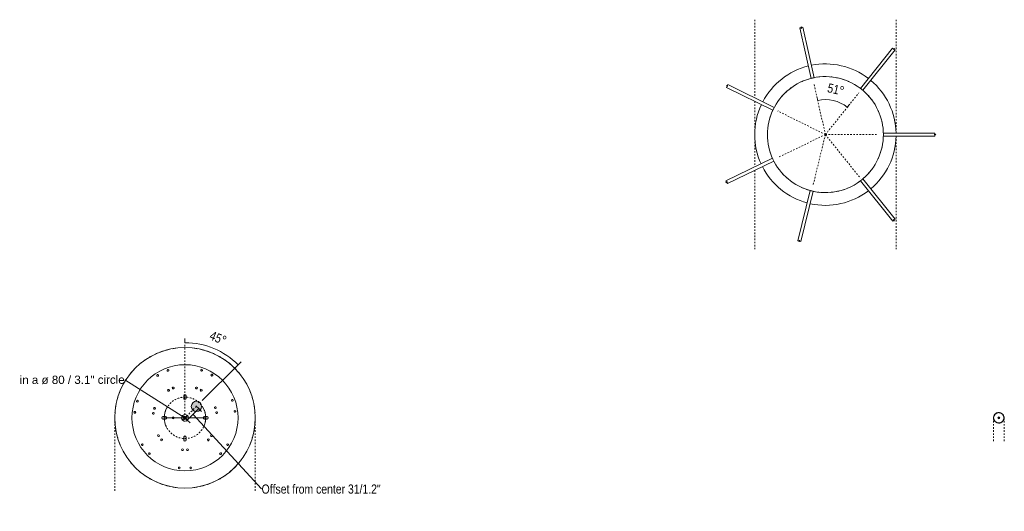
# Model space of a CAD drawing. Header units: millimetres. Extents: x 5395 to 9794, y 397 to 7363.
# Tile 7 of 7: x 7890 to 9794, y 6413 to 7363. Entities that reach past the tile are written whole.
import ezdxf

# ---------------------------------------------------------------- set-up
doc = ezdxf.new("R2010")
doc.units = ezdxf.units.MM
doc.linetypes.add('Dash', pattern=[6, 3, -3])
for name, color, linetype, lineweight in [('Cotas', 7, 'Continuous', 9), ('Cotas-8', 7, 'Continuous', 9), ('Elementos de detalle', 7, 'Continuous', 9), ('Lighthing Fixture Detail Wide Black', 7, 'Continuous', 20), ('Luminarias', 7, 'Continuous', 20)]:
    doc.layers.add(name, color=color, linetype=linetype, lineweight=lineweight)
doc.layers.add('Lighthing Fixture Dim Grey Dash', color=7, linetype='Dash', lineweight=9, true_color=0xd2d2d2)
doc.styles.add('Arial', font='arial.ttf', dxfattribs={"height": 16})
doc.styles.add('Arial Narrow_3', font='ARIALN.TTF', dxfattribs={"height": 17.6})
doc.dimstyles.new('Angular_-_3mm_Arial', dxfattribs={"dimscale": 304.8, "dimtxt": 18.012385, "dimasz": 0, "dimexe": 0.026247, "dimexo": 0.052493, "dimgap": 0.026247, "dimtad": 1, "dimdec": 0, "dimzin": 0, "dimdsep": 46, "dimtxsty": 'Arial Narrow_3', "dimblk1": 'NONE', "dimblk2": 'NONE', "dimsah": 1, "dimcen": 0.09, "dimadec": 0, "dimazin": 0, "dimtfac": 1, "dimtdec": 4, "dimtix": 1, "dimtmove": 0, "dimatfit": 3, "dimfxl": 1, "dimtvp": 1, "dimtolj": 1, "dimtzin": 0, "dimarcsym": 2})
doc.dimstyles.new('Angular_-_3mm_Arial_1', dxfattribs={"dimscale": 304.8, "dimtxt": 18.012385, "dimasz": 0, "dimexe": 0.026247, "dimexo": 0.052493, "dimgap": 0.026247, "dimtad": 1, "dimdec": 0, "dimzin": 0, "dimdsep": 46, "dimtxsty": 'Arial Narrow_3', "dimblk1": 'NONE', "dimblk2": 'NONE', "dimsah": 1, "dimcen": 0.09, "dimadec": 0, "dimazin": 0, "dimtfac": 1, "dimtdec": 4, "dimtix": 1, "dimtmove": 0, "dimatfit": 3, "dimfxl": 1, "dimtvp": 1, "dimtolj": 1, "dimtzin": 0, "dimarcsym": 2})
doc.dimstyles.new('Diameter_-_3mm_Arial', dxfattribs={"dimscale": 304.8, "dimtxt": 16.32415, "dimasz": 0, "dimexe": 0.062992, "dimexo": 0, "dimgap": 0.03937, "dimtad": 1, "dimjust": 3, "dimdec": 0, "dimzin": 0, "dimdsep": 46, "dimtxsty": 'Arial', "dimblk1": 'NONE', "dimblk2": 'NONE', "dimsah": 1, "dimcen": 0.09, "dimadec": 0, "dimazin": 0, "dimtfac": 1, "dimtdec": 4, "dimtix": 1, "dimtmove": 0, "dimatfit": 2, "dimfxl": 1, "dimtvp": 1, "dimtolj": 1, "dimtzin": 0, "dimarcsym": 2})
doc.dimstyles.new('FARO_-_2_2mm_Arial_Narrow_mm_Inch_Left_H', dxfattribs={"dimscale": 304.8, "dimtxt": 18.012385, "dimasz": 0, "dimexe": 0.026247, "dimexo": 0.0625, "dimgap": 0.013123, "dimtad": 3, "dimtih": 1, "dimtoh": 1, "dimdec": 0, "dimzin": 0, "dimdsep": 46, "dimtxsty": 'Arial Narrow_3', "dimblk1": 'NONE', "dimblk2": 'NONE', "dimsah": 1, "dimcen": 0.09, "dimadec": 0, "dimazin": 0, "dimtfac": 1, "dimtdec": 4, "dimtix": 1, "dimtmove": 1, "dimatfit": 3, "dimfxl": 0.026247, "dimfxlon": 1, "dimtvp": 1, "dimtolj": 1, "dimtzin": 0, "dimarcsym": 2})

# ---------------------------------------------------------------- blocks, each defined once
blk = doc.blocks.new('64255-124-7L - 64314-44-7L SAMBA Black_ribbon beige pendant lamp ø450-7L-717037-Planta_PDF Fixing Holes')
at = {"layer": 'Luminarias', "color": 253, "true_color": 0xaaaaaa}
blk.add_line((29.7, -54.8), (29.6, -54.7), dxfattribs=at)
for centre, radius, start, end in [((0, 0), 135.8, 97.4328, 100.4245), ((0, 0), 135.8, 79.5755, 82.5672), ((0, 0), 135.8, 118.5425, 121.4575), ((0, 0), 135.8, 113.3872, 116.1574), ((0, 0), 135.8, 108.0183, 110.8764), ((0, 0), 135.8, 102.6503, 105.712), ((0, 0), 135.8, 74.288, 77.3498), ((0, 0), 135.8, 69.1236, 71.9817), ((0, 0), 135.8, 63.8426, 66.6128), ((0, 0), 135.8, 58.5425, 61.4575), ((0, 0), 102.6, 90, 270), ((0, 0), 135.8, 134.288, 137.3498), ((0, 0), 135.8, 129.1236, 131.9817), ((0, 0), 135.8, 123.8426, 126.6128), ((-11, 96.9), 1.75, 360, 180), ((-11, 96.9), 1.75, 180, 360), ((0, 0), 102.6, 270, 90), ((11, 96.9), 1.75, 360, 180), ((11, 96.9), 1.75, 180, 360), ((0, 0), 135.8, 53.3872, 56.1574), ((0, 0), 135.8, 48.0183, 50.8764), ((0, 0), 135.8, 42.6503, 45.712), ((0, 0), 135.8, 139.5755, 142.5672), ((0, 0), 135.8, 37.4328, 40.4245), ((-68.8, 69.2), 1.75, 51.3188, 231.3188), ((-68.8, 69.2), 1.75, 231.3188, 51.3188), ((-5, 61.6), 1.8, 0, 180), ((-5, 61.6), 1.8, 180, 360), ((5, 61.6), 1.8, 360, 180), ((5, 61.6), 1.8, 180, 360), ((68.7, 69.2), 1.75, 128.7032, 308.7032), ((68.7, 69.2), 1.75, 308.7032, 128.7032), ((0, 0), 135.8, 162.6503, 165.7189), ((0, 0), 135.8, 157.4328, 160.4245), ((-82.6, 52), 1.75, 51.3188, 231.3188), ((-82.6, 52), 1.75, 231.3188, 51.3188), ((-45, 42.4), 1.8, 51.3188, 231.3188), ((-45, 42.4), 1.8, 231.3188, 51.3188), ((0, 42.6), 2.5, 149.8024, 154.2823), ((0, 42.6), 2.5, 128.5647, 141.4235), ((0, 42.6), 2.5, 115.7059, 120.1978), ((45, 42.5), 1.8, 128.7032, 308.7032), ((45, 42.5), 1.8, 308.7032, 128.7032), ((82.5, 52), 1.75, 128.7032, 308.7032), ((82.5, 52), 1.75, 308.7032, 128.7032), ((0, 0), 135.8, 19.5755, 22.5672), ((0, 0), 135.8, 14.2811, 17.3498), ((0, 0), 135.8, 167.9462, 170.8764), ((-51.2, 34.6), 1.8, 51.3188, 231.3188), ((-51.2, 34.6), 1.8, 231.3188, 51.3188), ((0, 37.6), 2.5, 205.7177, 210.1976), ((0, 37.6), 2.5, 218.5765, 231.4353), ((0, 37.6), 2.5, 239.8022, 244.2941), ((51.2, 34.6), 1.8, 128.7032, 308.7032), ((51.2, 34.6), 1.8, 308.7032, 128.7032), ((0, 0), 135.8, 9.1236, 12.0538), ((0, 0), 135.8, 178.5835, 181.4165), ((0, 0), 135.8, 173.3872, 176.0573), ((-37.6, 0), 2.5, 45, 48.1856), ((-37.6, 0), 2.5, 30, 34.9297), ((-37.6, 0), 2.5, 15, 20.9573), ((-37.6, 0), 2.5, 353.0142, 6.9858), ((-22.8, 0), 2.05, 0, 180), ((0, 0), 6.54, 90, 180), ((0, 0), 3, 360, 180), ((0, 0), 3, 360, 180), ((0, 0), 2, 360, 180), ((0, 0), 6.54, 0, 90), ((42.6, 0), 2.5, 45, 48.1856), ((42.6, 0), 2.5, 30, 34.9297), ((42.6, 0), 2.5, 15, 20.9573), ((42.6, 0), 2.5, 353.0142, 6.9858), ((0, 0), 135.8, 3.9427, 6.6128), ((0, 0), 135.8, 358.5835, 1.4165), ((0, 0), 135.8, 183.9427, 186.6128), ((-97, -10.5), 1.75, 102.6993, 282.6993), ((-97, -10.5), 1.75, 282.6993, 102.6993), ((-61.2, -8.6), 1.8, 102.6993, 282.6993), ((-61.2, -8.6), 1.8, 282.6993, 102.6993), ((-59, -18.4), 1.8, 102.6993, 282.6993), ((-59, -18.4), 1.8, 282.6993, 102.6993), ((-37.6, 0), 2.5, 311.8144, 315), ((-37.6, 0), 2.5, 325.0703, 330), ((-37.6, 0), 2.5, 339.0427, 345), ((-22.8, 0), 2.05, 180, 360), ((0, 0), 6.54, 180, 270), ((0, 0), 3, 180, 360), ((0, 0), 3, 180, 360), ((0, 0), 2, 180, 360), ((0, 0), 6.54, 270, 360), ((42.6, 0), 2.5, 311.8144, 315), ((42.6, 0), 2.5, 325.0703, 330), ((42.6, 0), 2.5, 339.0427, 345), ((58.7, -19.5), 1.8, 76.2365, 256.2365), ((58.7, -19.5), 1.8, 256.2365, 76.2365), ((61.1, -9.8), 1.8, 76.2365, 256.2365), ((61.1, -9.8), 1.8, 256.2365, 76.2365), ((96.8, -12.3), 1.75, 76.2365, 256.2365), ((96.8, -12.3), 1.75, 256.2365, 76.2365), ((0, 0), 135.8, 353.3872, 356.0573), ((0, 0), 135.8, 189.1236, 192.0538), ((0, 0), 135.8, 194.2811, 197.3498), ((-92.1, -32.1), 1.75, 102.6993, 282.6993), ((-92.1, -32.1), 1.75, 282.6993, 102.6993), ((0, -37.6), 2.5, 149.8024, 154.7093), ((0, -37.6), 2.5, 128.5647, 141.4235), ((0, -37.6), 2.5, 115.7059, 120.1978), ((91.5, -33.8), 1.75, 76.2365, 256.2365), ((91.5, -33.8), 1.75, 256.2365, 76.2365), ((0, 0), 135.8, 342.6503, 345.7189), ((0, 0), 135.8, 347.9462, 350.8764), ((0, 0), 135.8, 199.5755, 202.5672), ((-31.8, -53), 1.8, 153.6993, 333.6993), ((-31.8, -53), 1.8, 333.6993, 153.6993), ((-22.8, -57.5), 1.8, 153.6993, 333.6993), ((-22.8, -57.5), 1.8, 333.6993, 153.6993), ((0, -42.6), 2.5, 205.7177, 210.1976), ((0, -42.6), 2.5, 218.5765, 231.4353), ((0, -42.6), 2.5, 239.8022, 244.2941), ((22.2, -57.7), 1.8, 25.6993, 205.6993), ((22.2, -57.7), 1.8, 205.6993, 25.6993), ((31.3, -53.4), 1.8, 25.6993, 205.6993), ((31.3, -53.4), 1.8, 205.6993, 25.6993), ((0, 0), 135.8, 337.4328, 340.4245), ((0, 0), 135.8, 217.4328, 220.4245), ((0, 0), 135.8, 222.6503, 225.712), ((-52.8, -82), 1.75, 153.6993, 333.6993), ((-52.8, -82), 1.75, 333.6993, 153.6993), ((-33, -91.8), 1.75, 153.6993, 333.6993), ((-33, -91.8), 1.75, 333.6993, 153.6993), ((32.1, -92.1), 1.75, 25.6993, 205.6993), ((32.1, -92.1), 1.75, 205.6993, 25.6993), ((52, -82.5), 1.75, 25.6993, 205.6993), ((52, -82.5), 1.75, 205.6993, 25.6993), ((0, 0), 135.8, 314.288, 317.3498), ((0, 0), 135.8, 319.5755, 322.5672), ((0, 0), 135.8, 228.0183, 230.8764), ((0, 0), 135.8, 233.3872, 236.1574), ((0, 0), 135.8, 303.8426, 306.6128), ((0, 0), 135.8, 309.1236, 311.9817), ((0, 0), 135.8, 238.5425, 241.4575), ((0, 0), 135.8, 243.8426, 246.6128), ((0, 0), 135.8, 249.1236, 251.9817), ((0, 0), 135.8, 254.288, 257.3498), ((0, 0), 135.8, 282.6503, 285.712), ((0, 0), 135.8, 288.0183, 290.8764), ((0, 0), 135.8, 293.3872, 296.1574), ((0, 0), 135.8, 298.5425, 301.4575), ((0, 0), 135.8, 259.5755, 262.5672), ((0, 0), 135.8, 277.4328, 280.4245)]:
    blk.add_arc(centre, radius, start, end, dxfattribs=at)
blk = doc.blocks.new('64255-124-7L - 64314 MAMBO_CONGA_SAMBA Black structure pendant lamp with tensioner-545310-Planta_PDF Floron')
at = {"layer": 'Luminarias'}
for p, q in [((-163.5, 134.7), (-163.6, 134.8)), ((-3, 112), (-3, 111.9)), ((3, 111.9), (3, 112)), ((-94.7, 79.7), (-94.7, 79.7)), ((-89.3, 67.7), (-89.2, 67.6)), ((-110, -21.7), (-110, -21.6)), ((109.6, -23.6), (109.5, -23.6)), ((-207.3, -43.6), (-207.4, -43.6)), ((-52.3, -99), (-52.4, -99.1)), ((51.3, -99.7), (51.2, -99.6)), ((51.7, -100.5), (51.6, -100.4)), ((52.8, -102.8), (52.8, -102.7)), ((-96.6, -188.5), (-96.6, -188.6))]:
    blk.add_line(p, q, dxfattribs=at)
for radius, start, end in [(136.7, 91.2621, 140.0566), (136.7, 39.9648, 88.7406), (112.1, 112.4558, 114.5152), (112.1, 106.7636, 108.9144), (112.1, 101.1279, 103.2099), (112.1, 95.4848, 97.5442), (112.1, 82.4558, 84.5152), (112.1, 76.7901, 78.8721), (112.1, 71.0856, 73.2364), (112.1, 65.4848, 67.5442), (136.7, 142.5753, 191.4355), (112.1, 136.7636, 138.9144), (112.1, 131.1111, 133.2364), (112.1, 125.4848, 127.5442), (112.1, 52.4558, 54.5152), (112.1, 46.7636, 48.9144), (112.1, 41.0856, 43.2364), (136.7, 347.568, 37.4479), (112.1, 142.8397, 144.5152), (112.1, 35.4848, 37.1739), (112.1, 155.4848, 157.5442), (112.1, 22.4558, 24.5152), (112.1, 166.7636, 168.9144), (112.1, 161.0856, 163.2364), (112.1, 16.7636, 18.9144), (112.1, 11.0856, 13.2364), (112.1, 172.4558, 174.5152), (112.1, 5.4848, 7.5442), (112.1, 185.4848, 187.5442), (112.1, 352.4558, 354.5152), (136.7, 193.9558, 242.4296), (112.1, 196.7636, 198.9144), (136.7, 296.9515, 345.0483), (112.1, 341.0856, 343.2364), (112.1, 347.8354, 348.9144), (112.1, 202.4558, 204.5152), (112.1, 335.4848, 337.5442), (112.1, 215.4848, 217.5442), (112.1, 221.0856, 223.2364), (112.1, 316.7636, 318.9144), (112.1, 322.4558, 324.5152), (112.1, 226.7636, 228.8889), (112.1, 232.4558, 234.5152), (112.1, 305.4848, 307.5442), (112.1, 311.0856, 313.2364), (112.1, 245.4848, 247.5442), (112.1, 251.0856, 253.2364), (112.1, 256.7901, 258.8721), (112.1, 262.4558, 264.5152), (112.1, 275.4848, 277.5442), (112.1, 281.1279, 283.2099), (112.1, 286.7636, 288.9144), (112.1, 292.4558, 294.161), (136.7, 244.9481, 270), (136.7, 270, 294.4341)]:
    blk.add_arc((0, 0), radius, start, end, dxfattribs=at)
blk = doc.blocks.new('canopy_soporte - canopy-557651-Planta_PDF Fixing Holes Copy 1')
at = {"layer": 'Luminarias', "color": 253, "true_color": 0xaaaaaa}
for p, q in [((-4.4, 9), (-4.4, 9)), ((4.4, 9), (4.4, 9)), ((10.7, 2), (9.8, 2)), ((10.7, 0), (10.7, 2)), ((10.7, -2), (10.7, 0)), ((-4.4, -9), (-4.4, -9)), ((4.4, -9), (4.4, -9)), ((9.8, -2), (10.7, -2))]:
    blk.add_line(p, q, dxfattribs=at)
at = {"layer": 'Luminarias', "color": 253, "true_color": 0xaaaaaa, "flags": 128}
for points in [[(0, 10.3), (-2.1, 10.1), (-4.1, 9.4), (-5.9, 8.4), (-7.5, 7), (-8.8, 5.3), (-9.7, 3.4), (-10.2, 1.4), (-10.3, -0.7), (-9.9, -2.8), (-9.1, -4.8), (-8, -6.5), (-6.5, -8), (-4.7, -9.2), (-2.7, -9.9), (-0.7, -10.3), (0, -10.3)], [(10, 2), (9.9, 2.8), (9.1, 4.8), (8, 6.5), (6.5, 8), (4.7, 9.2), (2.7, 9.9), (0.7, 10.3), (0, 10.3)], [(0, -10.3), (2.1, -10.1), (4.1, -9.4), (5.9, -8.4), (7.5, -7), (8.8, -5.3), (9.7, -3.4), (10.1, -2)]]:
    blk.add_lwpolyline(points, dxfattribs=at)
at = {"layer": 'Luminarias', "color": 253, "true_color": 0xaaaaaa}
for start, end in [(90, 270), (180, 180.1329), (169.3043, 170.3004), (158.6087, 160.3681), (115.8261, 150.3278), (270, 90), (39.9548, 64.1739), (29.8763, 32.087), (19.867, 21.3913), (189.9544, 190.6957), (199.867, 201.3913), (209.8763, 212.087), (219.9548, 244.1739), (295.8261, 330.3278), (338.6087, 340.3681)]:
    blk.add_arc((0, 0), 10, start, end, dxfattribs=at)
for points, knots in [([(0, 10), (-0.3, 10), (-1, 10), (-2.2, 9.8), (-3.2, 9.5), (-3.8, 9.3), (-4, 9.2), (-4.1, 9.1), (-4.2, 9.1), (-4.2, 9.1)], [0, 0, 0, 0, 0.1428571, 0.2857143, 0.5714286, 0.6785714, 0.7321429, 0.7857143, 0.8392857, 0.8392857, 0.8392857, 0.8392857]), ([(4.2, 9.1), (4.2, 9.1), (3.8, 9.2), (2.9, 9.6), (1.5, 9.9), (0.5, 10), (0, 10)], [0.1428571, 0.1428571, 0.1428571, 0.1428571, 0.2857143, 0.5714286, 0.7857143, 1, 1, 1, 1]), ([(9.9, 1.4), (9.9, 1.5), (9.9, 1.6), (9.8, 1.8), (9.8, 1.8)], [0.753091, 0.753091, 0.753091, 0.753091, 0.7916667, 0.8611111, 0.8611111, 0.8611111, 0.8611111]), ([(-4.2, -9.1), (-4.2, -9.1), (-3.8, -9.2), (-2.9, -9.6), (-1.5, -9.9), (-0.5, -10), (0, -10)], [0.1428571, 0.1428571, 0.1428571, 0.1428571, 0.2857143, 0.5714286, 0.7857143, 1, 1, 1, 1]), ([(0, -10), (0.3, -10), (1, -10), (2.2, -9.8), (3.2, -9.5), (3.8, -9.3), (4, -9.2), (4.1, -9.1), (4.2, -9.1), (4.2, -9.1)], [0, 0, 0, 0, 0.1428571, 0.2857143, 0.5714286, 0.6785714, 0.7321429, 0.7857143, 0.8392857, 0.8392857, 0.8392857, 0.8392857])]:
    blk.add_open_spline(points, degree=3, knots=knots, dxfattribs=at)
for points in [[(9.8, 1.9), (9.8, 2), (9.8, 2), (9.8, 2)], [(10, 0.8), (10, 0.8), (10, 0.9), (10, 0.9)], [(10, 0.1), (10, 0.2), (10, 0.2), (10, 0.3)], [(9.8, -1.9), (9.8, -1.8), (9.9, -1.7), (9.9, -1.6), (9.9, -1.5)], [(9.8, -2), (9.8, -2), (9.8, -2), (9.8, -1.9), (9.8, -1.9)], [(10, -0.3), (10, -0.3), (10, -0.2), (10, -0.1)], [(10, -1), (10, -0.9), (10, -0.8), (10, -0.7)]]:
    blk.add_open_spline(points, degree=3, dxfattribs=at)
blk = doc.blocks.new('DIMBLOCK6-Planta_PDF Fixing Holes')
at = {"layer": 'Cotas-8', "color": 251, "true_color": 0x5b5b5b}
for p, q in [((8236.3, 6611.8), (8214.1, 6589.7)), ((8236.3, 6611.8), (8230.6, 6617.5)), ((8236.3, 6611.8), (8241.9, 6606.2)), ((8214.1, 6589.7), (8208.5, 6595.4)), ((8214.1, 6589.7), (8219.8, 6584.1)), ((8357.8, 6456.7), (8225.2, 6600.8)), ((8357.8, 6456.7), (8357.8, 6456.7))]:
    blk.add_line(p, q, dxfattribs=at)
at = {"layer": 'Cotas-8', "color": 0, "insert": (8357.8, 6465.2), "char_height": 17.6, "width": 276.533, "attachment_point": 1, "line_spacing_factor": 0.974696, "style": 'Arial Narrow_3'}
blk.add_mtext('Offset from center 31/1.2"', dxfattribs=at)
blk = doc.blocks.new('_None')
blk = doc.blocks.new('DIMBLOCK7-Planta_PDF Fixing Holes')
at = {"layer": 'Cotas-8', "color": 8, "true_color": 0x787878}
for p, q in [((8093.3, 6667.6), (8209.7, 6594.1)), ((8093.3, 6667.6), (8093.3, 6667.6)), ((8209.7, 6594.1), (8169.7, 6594)), ((8205.7, 6598.1), (8213.7, 6590.1)), ((8205.7, 6590.1), (8213.7, 6598.1)), ((8209.7, 6594.1), (8249.7, 6594.2))]:
    blk.add_line(p, q, dxfattribs=at)
for start, end in [(152.6176, 207.6215), (332.6176, 27.6215)]:
    blk.add_arc((8209.7, 6594.1), 40, start, end, dxfattribs=at)
at = {"layer": 'Cotas-8', "color": 0, "insert": (7890.1, 6675.4), "char_height": 16, "width": 243.807, "attachment_point": 1, "rotation": 0.1195, "line_spacing_factor": 0.941778, "style": 'Arial'}
blk.add_mtext('in a ø 80 / 3.1" circle', dxfattribs=at)
blk = doc.blocks.new('DIMBLOCK8-Planta_PDF Fixing Holes')
at = {"layer": 'Cotas-8', "color": 251, "true_color": 0x5b5b5b}
for p, q in [((8209.7, 6739.2), (8209.7, 6747.2)), ((8312.5, 6696.6), (8318.1, 6702.3)), ((8312.5, 6696.6), (8243.2, 6627.5)), ((8312.5, 6696.6), (8312.5, 6696.6))]:
    blk.add_line(p, q, dxfattribs=at)
at = {"layer": 'Cotas-8', "color": 251, "linetype": 'Dash', "true_color": 0x5b5b5b}
blk.add_line((8209.7, 6739.2), (8209.7, 6739.2), dxfattribs=at)
at = {"layer": 'Cotas-8', "color": 251, "true_color": 0x5b5b5b}
blk.add_arc((8209.7, 6594.1), 145.1, 44.9259, 90, dxfattribs=at)
blk.add_arc((8209.7, 6594.1), 145.1, 44.9259, 90, dxfattribs=at)
at = {"layer": 'Cotas-8', "color": 0, "insert": (8262.3, 6762.7), "char_height": 17.6, "width": 38.426, "attachment_point": 1, "rotation": 337.4629, "line_spacing_factor": 0.974696, "style": 'Arial Narrow_3'}
blk.add_mtext('45°', dxfattribs=at)
blk = doc.blocks.new('DIMBLOCK12-Planta_PDF Floron')
at = {"layer": 'Cotas-8', "color": 251, "true_color": 0x5b5b5b}
for p, q in [((9433, 7207.4), (9431.3, 7215.2)), ((9433, 7207.4), (9433, 7207.4)), ((9490.1, 7194.2), (9495.1, 7200.4)), ((9490.1, 7194.2), (9490.1, 7194.2)), ((9490.1, 7194.2), (9490.1, 7194.2))]:
    blk.add_line(p, q, dxfattribs=at)
blk.add_arc((9447.9, 7141.4), 67.6, 51.3143, 102.6948, dxfattribs=at)
blk.add_arc((9447.9, 7141.4), 67.6, 51.3143, 102.6948, dxfattribs=at)
at = {"layer": 'Cotas-8', "color": 0, "insert": (9454.4, 7240.9), "char_height": 17.6, "width": 38.426, "attachment_point": 1, "rotation": 347.0045, "line_spacing_factor": 0.974696, "style": 'Arial Narrow_3'}
blk.add_mtext('51°', dxfattribs=at)

msp = doc.modelspace()

# ---------------------------------------------------------------- hatches: boundary and pattern name
at = {"layer": 'Elementos de detalle', "true_color": 0xe2e2e2}
h = msp.add_hatch(color=254, dxfattribs=at)
h.paths.add_polyline_path([(8209.7, 6549), (8210.4, 6549.1), (8211, 6549.3), (8211.5, 6549.7), (8211.9, 6550.2), (8212.1, 6550.8), (8212.2, 6551.5), (8212.1, 6557.1), (8211.9, 6557.7), (8211.5, 6558.3), (8211, 6558.7), (8210.4, 6558.9), (8209.7, 6559), (8209.1, 6558.9), (8208.5, 6558.7), (8208, 6558.3), (8207.6, 6557.7), (8207.3, 6557.1), (8207.2, 6556.5), (8207.3, 6550.8), (8207.6, 6550.2), (8208, 6549.7), (8208.5, 6549.3), (8209.1, 6549.1)])
h.paths.add_polyline_path([(8167.1, 6591.6), (8172.7, 6591.7), (8173.4, 6592), (8173.8, 6592.2), (8174.2, 6592.7), (8174.4, 6593.2), (8174.6, 6593.8), (8174.6, 6594.4), (8174.4, 6595.1), (8174.2, 6595.5), (8173.8, 6596), (8173.3, 6596.3), (8172.7, 6596.5), (8172.1, 6596.6), (8166.5, 6596.5), (8165.9, 6596.3), (8165.3, 6595.9), (8164.9, 6595.1), (8164.7, 6594.8), (8164.6, 6594.1), (8164.7, 6593.5), (8164.9, 6592.9), (8165.3, 6592.3), (8165.9, 6591.9), (8166.5, 6591.7)])
h.paths.add_polyline_path([(8247.3, 6591.6), (8252.9, 6591.7), (8253.5, 6591.9), (8254, 6592.2), (8254.4, 6592.7), (8254.7, 6593.2), (8254.8, 6593.8), (8254.8, 6594.4), (8254.6, 6595.1), (8254.4, 6595.5), (8254, 6596), (8253.5, 6596.3), (8252.9, 6596.5), (8252.3, 6596.6), (8246.7, 6596.5), (8246.1, 6596.3), (8245.6, 6595.9), (8245.1, 6595.1), (8244.9, 6594.8), (8244.8, 6594.1), (8244.9, 6593.5), (8245.2, 6592.9), (8245.6, 6592.3), (8246.1, 6591.9), (8246.7, 6591.7)])
h.paths.add_polyline_path([(8231.9, 6606.2), (8234.5, 6606.6), (8236.9, 6607.6), (8239, 6609.2), (8240.6, 6611.2), (8241.6, 6613.6), (8241.9, 6616.2), (8241.6, 6618.8), (8240.6, 6621.2), (8239, 6623.3), (8236.9, 6624.9), (8234.5, 6625.9), (8231.9, 6626.2), (8229.3, 6625.9), (8226.9, 6624.9), (8224.8, 6623.3), (8223.2, 6621.2), (8222.2, 6618.8), (8221.9, 6616.2), (8222.2, 6613.6), (8223.2, 6611.2), (8224.8, 6609.2), (8226.9, 6607.6), (8229.3, 6606.6)])
h.paths.add_polyline_path([(8209.7, 6629.2), (8210.4, 6629.3), (8211, 6629.6), (8211.5, 6630), (8212, 6630.7), (8212.1, 6631.1), (8212.2, 6631.7), (8212.1, 6637.4), (8211.9, 6638), (8211.5, 6638.5), (8211, 6638.9), (8210.4, 6639.1), (8209.7, 6639.2), (8209.1, 6639.1), (8208.5, 6638.9), (8208, 6638.5), (8207.6, 6638), (8207.3, 6637.4), (8207.2, 6636.7), (8207.3, 6631.1), (8207.6, 6630.5), (8208, 6630), (8208.5, 6629.6), (8209.1, 6629.3)])
msp.add_hatch(color=254, dxfattribs=at).paths.add_polyline_path([(9783.1, 6592.1), (9783.6, 6592.2), (9784.1, 6592.4), (9784.5, 6592.7), (9784.8, 6593.1), (9785, 6593.6), (9785.1, 6594.1), (9785, 6594.6), (9784.8, 6595.1), (9784.5, 6595.5), (9784.1, 6595.8), (9783.6, 6596), (9783.1, 6596.1), (9782.5, 6596), (9782, 6595.8), (9781.6, 6595.5), (9781.3, 6595.1), (9781.1, 6594.6), (9781.1, 6594), (9781.1, 6593.6), (9781.3, 6593.1), (9781.6, 6592.7), (9782.1, 6592.4), (9782.5, 6592.2)])

# ---------------------------------------------------------------- linework, layer by layer
at = {"layer": 'Lighthing Fixture Detail Wide Black'}
for p, q in [((9402.3, 7348.3), (9401, 7349.5)), ((9401, 7349.5), (9401.7, 7346.6)), ((9404.3, 7348.7), (9402.3, 7348.3)), ((9426.2, 7251.4), (9404.3, 7348.7)), ((9400.4, 7347.9), (9398.4, 7347.4)), ((9398.4, 7347.4), (9420.3, 7250.1)), ((9401.7, 7346.6), (9400.4, 7347.9)), ((9577.9, 7308.6), (9515.6, 7230.8)), ((9520.3, 7227), (9582.6, 7304.9)), ((9579.5, 7307.4), (9577.9, 7308.6)), ((9581.2, 7307.9), (9579.3, 7305.6)), ((9579.3, 7305.6), (9579.5, 7307.4)), ((9581, 7306.2), (9581.2, 7307.9)), ((9582.6, 7304.9), (9581, 7306.2)), ((9258.5, 7236.2), (9256.7, 7236)), ((9256.7, 7236), (9259.4, 7234.7)), ((9257.6, 7234.5), (9256.7, 7232.6)), ((9259.4, 7234.7), (9257.6, 7234.5)), ((9259.4, 7238), (9258.5, 7236.2)), ((9348.8, 7193.8), (9259.4, 7238)), ((9256.7, 7232.6), (9346.1, 7188.4)), ((9659.7, 7144.4), (9559.9, 7144.4)), ((9658.2, 7141.4), (9659.7, 7142.4)), ((9661.2, 7141.4), (9658.2, 7141.4)), ((9659.7, 7142.4), (9659.7, 7144.4)), ((9659.7, 7140.5), (9661.2, 7141.4)), ((9659.7, 7138.4), (9659.7, 7140.5)), ((9559.9, 7138.4), (9659.7, 7138.4)), ((9345.6, 7095.6), (9255.7, 7052.3)), ((9258.3, 7046.9), (9348.2, 7090.1)), ((9255.7, 7052.3), (9256.6, 7050.5)), ((9256.6, 7050.5), (9255.7, 7049)), ((9255.7, 7049), (9258.4, 7050.3)), ((9258.4, 7050.3), (9257.4, 7048.8)), ((9257.4, 7048.8), (9258.3, 7046.9)), ((9515.6, 7052.1), (9578, 6974.3)), ((9582.7, 6978), (9520.3, 7055.9)), ((9418.5, 7033.3), (9394.8, 6936.4)), ((9400.7, 6934.9), (9424.3, 7031.9)), ((9578, 6974.3), (9579.6, 6975.5)), ((9581.3, 6975), (9579.4, 6977.3)), ((9579.4, 6977.3), (9581.1, 6976.7)), ((9579.6, 6975.5), (9581.3, 6975)), ((9581.1, 6976.7), (9582.7, 6978)), ((9394.8, 6936.4), (9396.8, 6935.9)), ((9396.8, 6935.9), (9397.4, 6934.2)), ((9397.4, 6934.2), (9398.1, 6937.1)), ((9398.1, 6937.1), (9398.7, 6935.4)), ((9398.7, 6935.4), (9400.7, 6934.9)), ((8207.2, 6636.7), (8207.2, 6631.7)), ((8212.2, 6631.7), (8212.2, 6636.7)), ((8172.1, 6596.6), (8167.1, 6596.6)), ((8167.1, 6591.6), (8172.1, 6591.6)), ((8252.3, 6596.6), (8247.3, 6596.6)), ((8247.3, 6591.6), (8252.3, 6591.6)), ((8207.2, 6556.5), (8207.2, 6551.5)), ((8212.2, 6551.5), (8212.2, 6556.5))]:
    msp.add_line(p, q, dxfattribs=at)
at = {"layer": 'Lighthing Fixture Detail Wide Black', "color": 253, "true_color": 0xaaaaaa}
for p, q in [((8207.2, 6636.7), (8207.2, 6631.7)), ((8212.2, 6631.7), (8212.2, 6636.7)), ((8172.1, 6596.6), (8167.1, 6596.6)), ((8167.1, 6591.6), (8172.1, 6591.6)), ((8252.3, 6596.6), (8247.3, 6596.6)), ((8247.3, 6591.6), (8252.3, 6591.6)), ((8207.2, 6556.5), (8207.2, 6551.5)), ((8212.2, 6551.5), (8212.2, 6556.5))]:
    msp.add_line(p, q, dxfattribs=at)
at = {"layer": 'Lighthing Fixture Detail Wide Black'}
for centre, radius, start, end in [((9447.9, 7141.4), 112.1, 50, 155), ((9447.9, 7141.4), 112.1, 101.1655, 104.2329), ((9447.9, 7141.4), 112.1, 49.785, 52.8523), ((9447.9, 7141.4), 112.1, 0.0043, 49.7854), ((9447.9, 7141.4), 112.1, 155.2283, 180), ((9447.9, 7141.4), 112.1, 152.1558, 155.2232), ((9447.9, 7141.4), 112.1, 180, 204.9973), ((9447.9, 7141.4), 112.1, 310.2422, 359.9555), ((9447.9, 7141.4), 112.1, 358.4707, 1.5381), ((9447.9, 7141.4), 112.1, 204.161, 207.2284), ((9447.9, 7141.4), 112.1, 205.0026, 254.7722), ((9447.9, 7141.4), 112.1, 255, 310), ((9447.9, 7141.4), 112.1, 307.1742, 310.2416), ((9447.9, 7141.4), 112.1, 254.7756, 257.843), ((8209.7, 6636.7), 2.5, 0, 180), ((8209.7, 6631.7), 2.5, 180, 0), ((8231.9, 6616.2), 10, 0, 180), ((8231.9, 6616.2), 10, 180, 0), ((8167.1, 6594.1), 2.5, 90, 270), ((8172.1, 6594.1), 2.5, 270, 90), ((8247.3, 6594.1), 2.5, 90, 270), ((8252.3, 6594.1), 2.5, 270, 90), ((9783.1, 6594.1), 2, 90, 270), ((9783.1, 6594.1), 2, 270, 90), ((8209.7, 6556.5), 2.5, 0, 180), ((8209.7, 6551.5), 2.5, 180, 0)]:
    msp.add_arc(centre, radius, start, end, dxfattribs=at)
at = {"layer": 'Lighthing Fixture Detail Wide Black', "color": 253, "true_color": 0xaaaaaa}
for centre, radius, start, end in [((8209.7, 6594.1), 135.8, 0, 180), ((8209.7, 6636.7), 2.5, 0, 180), ((8209.7, 6631.7), 2.5, 180, 0), ((8231.9, 6616.2), 10, 0, 180), ((8231.9, 6616.2), 10, 180, 0), ((8209.7, 6594.1), 135.8, 180, 0), ((8167.1, 6594.1), 2.5, 90, 270), ((8172.1, 6594.1), 2.5, 270, 90), ((8247.3, 6594.1), 2.5, 90, 270), ((8252.3, 6594.1), 2.5, 270, 90), ((9783.1, 6594.1), 2, 90, 270), ((9783.1, 6594.1), 2, 270, 90), ((8209.7, 6556.5), 2.5, 0, 180), ((8209.7, 6551.5), 2.5, 180, 0)]:
    msp.add_arc(centre, radius, start, end, dxfattribs=at)
at = {"layer": 'Lighthing Fixture Dim Grey Dash'}
for p, q in [((9311.2, 7363.4), (9311.2, 7212.4)), ((9584.6, 7363.4), (9584.6, 7144.4)), ((9447.9, 7141.4), (9425.7, 7240)), ((9447.9, 7141.4), (9512.3, 7221.8)), ((9311.2, 7205.7), (9311.2, 7079)), ((9447.9, 7141.4), (9355.6, 7187.1)), ((9447.9, 7141.4), (9357.8, 7098.1)), ((9447.9, 7141.4), (9424, 7043.3)), ((9447.9, 7141.4), (9515.6, 7057)), ((9447.9, 7141.4), (9548.9, 7141.4)), ((9584.6, 7138.4), (9584.6, 6920.1)), ((9311.2, 7072.3), (9311.2, 6920.1)), ((8209.7, 6594.1), (8209.7, 6735.1)), ((8231.9, 6616.2), (8209.7, 6594.1)), ((8073.9, 6594.1), (8073.9, 6453.1)), ((8345.6, 6594.1), (8345.6, 6453.1)), ((9772.8, 6594.1), (9772.8, 6547.2)), ((9793.4, 6594.1), (9793.4, 6547.2))]:
    msp.add_line(p, q, dxfattribs=at)
msp.add_circle((8209.7, 6594.1), 40, dxfattribs=at)
msp.add_arc((8209.7, 6594.1), 6.54, 180, 0, dxfattribs=at)

# ---------------------------------------------------------------- block references
at = {"layer": 'Luminarias', "rotation": 269.9999999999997}
msp.add_blockref('64255-124-7L - 64314 MAMBO_CONGA_SAMBA Black structure pendant lamp with tensioner-545310-Planta_PDF Floron', (9447.9, 7141.4), dxfattribs=at)
at = {"layer": 'Luminarias', "color": 253, "true_color": 0xaaaaaa, "extrusion": (0, 0, -1), "rotation": 179.9999950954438}
msp.add_blockref('64255-124-7L - 64314-44-7L SAMBA Black_ribbon beige pendant lamp ø450-7L-717037-Planta_PDF Fixing Holes', (-8209.7, 6594.1), dxfattribs=at)
at = {"layer": 'Luminarias', "color": 253, "true_color": 0xaaaaaa}
msp.add_blockref('canopy_soporte - canopy-557651-Planta_PDF Fixing Holes Copy 1', (9783.1, 6594.1), dxfattribs=at)

# ---------------------------------------------------------------- dimensions: what is measured, and where the dimension line sits
at = {"layer": 'Cotas', "color": 251, "true_color": 0x5b5b5b}
for base, center, p1, p2, dimstyle, override, picture, middle in [((9472.7, 7204.3), (9447.9, 7141.4), (9500.1, 7206.7), (9429.5, 7223), 'Angular_-_3mm_Arial_1', {"dimpost": '<>', "dimfxl": 72.47977}, 'DIMBLOCK12-Planta_PDF Floron', (9466.9, 7223.9)), ((8282.4, 6719.7), (8209.7, 6594.1), (8231.9, 6616.2), (8209.7, 6755.2), 'Angular_-_3mm_Arial', {"dimpost": '<>', "dimfxl": 140.775162}, 'DIMBLOCK8-Planta_PDF Fixing Holes', (8271.8, 6743.8))]:
    dim = msp.add_angular_dim_3p(base=base, center=center, p1=p1, p2=p2, dimstyle=dimstyle, override=override, dxfattribs=at)
    dim.commit()
    dim.dimension.update_dxf_attribs({"geometry": picture, "text_midpoint": middle})
at = {"layer": 'Cotas', "color": 8, "true_color": 0x787878}
dim = msp.add_diameter_dim_2p(p1=(8249.7, 6594.2), p2=(8169.7, 6594), text='in a<>circle', dimstyle='Diameter_-_3mm_Arial', override={"dimpost": 'ø<>'}, dxfattribs=at)
dim.commit()
dim.dimension.update_dxf_attribs({"geometry": 'DIMBLOCK7-Planta_PDF Fixing Holes', "text_midpoint": (8209.7, 6616.5)})
at = {"layer": 'Cotas', "color": 251, "true_color": 0x5b5b5b}
dim = msp.add_linear_dim(base=(8214.1, 6589.7), p1=(8230.6, 6617.5), p2=(8208.5, 6595.4), angle=44.9259, text='Offset from center <>', dimstyle='FARO_-_2_2mm_Arial_Narrow_mm_Inch_Left_H', override={"dimpost": '<>', "dimfxl": 31.319017}, dxfattribs=at)
dim.commit()
dim.dimension.update_dxf_attribs({"geometry": 'DIMBLOCK6-Planta_PDF Fixing Holes', "text_midpoint": (8496, 6453.5), "dimtype": 160})

doc.saveas('drawing.dxf')
